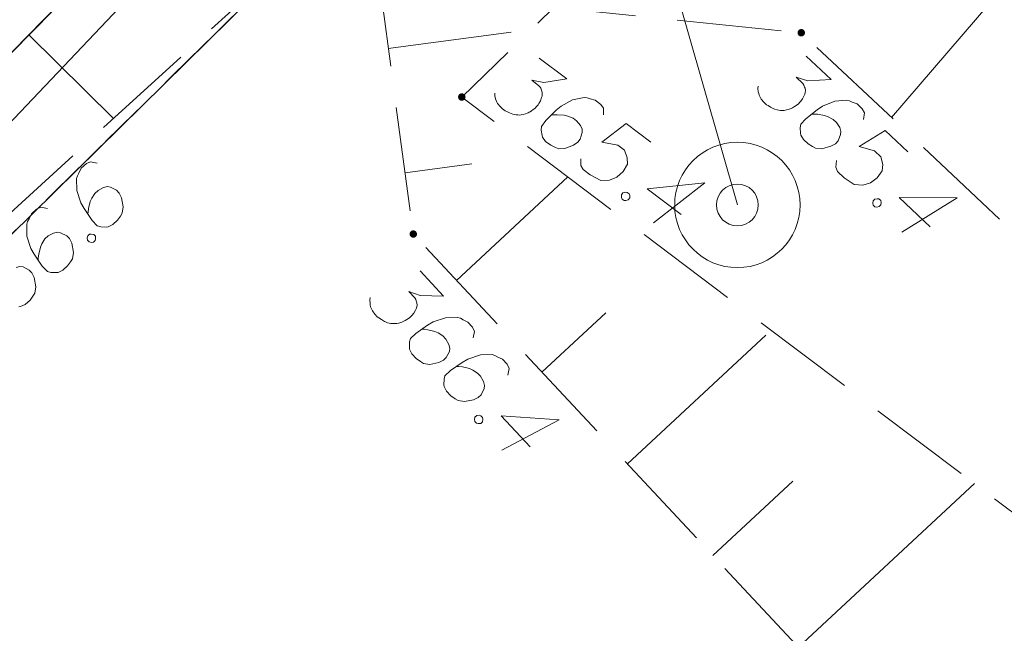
# Model space of a CAD drawing. Header units: metres. Extents: x 5554594 to 5556205, y 5636132 to 5636668.
# Tile 121 of 168: x 5555408.14 to 5555419.92, y 5636439.11 to 5636446.46. Entities that reach past the tile are written whole.
import ezdxf

# ---------------------------------------------------------------- set-up
doc = ezdxf.new("R2010")
doc.units = ezdxf.units.M
doc.header["$MEASUREMENT"] = 0
doc.header["$XCLIPFRAME"] = 0
for name, pattern in [('L_0_05', [1.75, 1.25, -0.5]), ('PRZER1-1', [2, 1, -1]), ('PRZER3-1', [4, 3, -1])]:
    doc.linetypes.add(name, pattern=pattern)
for name, color, linetype, lineweight in [('#digitalizacja', 7, 'Continuous', 18), ('#RASTER', 7, 'Continuous', 18), ('#skartowane', 7, 'Continuous', 18)]:
    doc.layers.add(name, color=color, linetype=linetype, lineweight=lineweight)
for name, color, linetype, lineweight, true_color in [('GESDZI', 18, 'Continuous', 18, 0x0a0909), ('GESKKL', 96, 'PRZER3-1', 18, 0x008000), ('GESUZY', 96, 'PRZER1-1', 18, 0x008000), ('GULENN', 1, 'Continuous', 18, 0xff0000)]:
    doc.layers.add(name, color=color, linetype=linetype, lineweight=lineweight, true_color=true_color)
picture_1 = doc.add_image_def('image2.tif', size_in_pixel=(18897, 11811))

msp = doc.modelspace()

# ---------------------------------------------------------------- hatches: boundary and pattern name
at = {"layer": '#skartowane', "linetype": 'Continuous', "lineweight": 18}
h = msp.add_hatch(color=7, dxfattribs=at)
edge = h.paths.add_edge_path()
edge.add_arc((5555417.49, 5636446.3), 0.045, 0, 360)
h = msp.add_hatch(color=7, dxfattribs=at)
edge = h.paths.add_edge_path()
edge.add_arc((5555413.43, 5636445.53), 0.045, 0, 360)
h = msp.add_hatch(color=7, dxfattribs=at)
edge = h.paths.add_edge_path()
edge.add_arc((5555412.85, 5636443.89), 0.045, 0, 360)

# ---------------------------------------------------------------- linework, layer by layer
at = {"layer": '#digitalizacja', "color": 5, "linetype": 'Continuous', "lineweight": 18, "flags": 128}
msp.add_lwpolyline([(5555412.043, 5636462.11), (5555411.773, 5636461.552), (5555416.726, 5636444.238)], dxfattribs=at)
at = {"layer": '#digitalizacja', "color": 7, "linetype": 'Continuous', "lineweight": 18}
for radius in [0.75, 0.25]:
    msp.add_circle((5555416.726, 5636444.238), radius, dxfattribs=at)
at = {"layer": '#skartowane', "color": 7, "linetype": 'L_0_05', "lineweight": 18, "flags": 128}
for points in [[(5555432.93, 5636457.69), (5555438.86, 5636449.66), (5555436.29, 5636445.65), (5555423.21, 5636440.92), (5555417.49, 5636446.3), (5555414.53, 5636446.6), (5555413.43, 5636445.53), (5555422.4, 5636438.76), (5555419.98, 5636436.23), (5555412.85, 5636443.89), (5555412.48, 5636446.64), (5555413.54, 5636447.53), (5555418.01, 5636448.49), (5555423.96, 5636443.4), (5555433.97, 5636447.4), (5555436.04, 5636449.95), (5555431.57, 5636456.93), (5555430.41, 5636459.78), (5555432.93, 5636457.69)], [(5555412.65, 5636448.37), (5555406.77, 5636442.99), (5555401.85, 5636439.37), (5555405.05, 5636443.02), (5555409.29, 5636447.33), (5555413.88, 5636451.35), (5555416.44, 5636452.99), (5555412.65, 5636448.37)]]:
    msp.add_lwpolyline(points, close=True, dxfattribs=at)
at = {"layer": '#skartowane', "color": 7, "linetype": 'Continuous', "lineweight": 35, "flags": 128}
msp.add_lwpolyline([(5555416.44, 5636452.99), (5555413.88, 5636451.35), (5555409.29, 5636447.33), (5555405.05, 5636443.02), (5555401.85, 5636439.37), (5555385.16, 5636419.63), (5555384.27, 5636414.18), (5555389.21, 5636409.64)], dxfattribs=at)
at = {"layer": '#skartowane', "color": 7, "linetype": 'Continuous', "lineweight": 18, "flags": 128}
for points in [[(5555419.917, 5636446.858), (5555418.57, 5636445.284)], [(5555408.25, 5636446.273), (5555409.266, 5636445.273)], [(5555412.551, 5636446.111), (5555414.02, 5636446.308)], [(5555414.357, 5636445.996), (5555414.687, 5636445.747), (5555414.41, 5636445.704), (5555414.268, 5636445.731), (5555414.352, 5636445.666), (5555414.368, 5636445.648), (5555414.374, 5636445.636), (5555414.379, 5636445.624), (5555414.385, 5636445.612), (5555414.393, 5636445.584), (5555414.392, 5636445.562), (5555414.391, 5636445.541), (5555414.385, 5636445.523), (5555414.37, 5636445.483), (5555414.353, 5636445.452), (5555414.342, 5636445.437), (5555414.328, 5636445.419), (5555414.302, 5636445.394), (5555414.283, 5636445.379), (5555414.264, 5636445.363), (5555414.249, 5636445.353), (5555414.237, 5636445.347), (5555414.225, 5636445.341), (5555414.213, 5636445.335), (5555414.193, 5636445.328), (5555414.165, 5636445.32), (5555414.14, 5636445.316), (5555414.123, 5636445.314), (5555414.102, 5636445.315), (5555414.081, 5636445.317), (5555414.055, 5636445.321), (5555414.042, 5636445.324), (5555414.002, 5636445.339), (5555413.97, 5636445.356), (5555413.948, 5636445.365), (5555413.915, 5636445.39), (5555413.88, 5636445.423), (5555413.87, 5636445.439), (5555413.859, 5636445.454), (5555413.849, 5636445.47), (5555413.842, 5636445.49), (5555413.835, 5636445.51), (5555413.825, 5636445.546), (5555413.825, 5636445.576)], [(5555417.548, 5636446.021), (5555417.849, 5636445.738), (5555417.57, 5636445.725), (5555417.43, 5636445.767), (5555417.508, 5636445.694), (5555417.521, 5636445.674), (5555417.525, 5636445.661), (5555417.53, 5636445.649), (5555417.535, 5636445.636), (5555417.54, 5636445.607), (5555417.536, 5636445.586), (5555417.533, 5636445.565), (5555417.525, 5636445.548), (5555417.505, 5636445.51), (5555417.485, 5636445.48), (5555417.473, 5636445.467), (5555417.457, 5636445.45), (5555417.428, 5636445.428), (5555417.408, 5636445.415), (5555417.387, 5636445.402), (5555417.371, 5636445.393), (5555417.358, 5636445.389), (5555417.346, 5636445.384), (5555417.334, 5636445.38), (5555417.313, 5636445.375), (5555417.284, 5636445.37), (5555417.259, 5636445.369), (5555417.242, 5636445.368), (5555417.221, 5636445.372), (5555417.2, 5636445.375), (5555417.175, 5636445.383), (5555417.162, 5636445.387), (5555417.124, 5636445.407), (5555417.094, 5636445.427), (5555417.073, 5636445.438), (5555417.043, 5636445.467), (5555417.012, 5636445.503), (5555417.003, 5636445.52), (5555416.995, 5636445.536), (5555416.986, 5636445.553), (5555416.981, 5636445.573), (5555416.976, 5636445.594), (5555416.971, 5636445.632), (5555416.974, 5636445.661)], [(5555415.123, 5636445.315), (5555415.124, 5636445.395), (5555415.092, 5636445.441), (5555415.026, 5636445.491), (5555414.965, 5636445.508), (5555414.93, 5636445.519), (5555414.895, 5636445.523), (5555414.756, 5636445.495), (5555414.619, 5636445.421), (5555414.558, 5636445.371), (5555414.436, 5636445.248), (5555414.383, 5636445.177), (5555414.38, 5636445.135), (5555414.39, 5636445.069), (5555414.397, 5636445.049), (5555414.433, 5636444.999), (5555414.494, 5636444.953), (5555414.549, 5636444.927), (5555414.589, 5636444.911), (5555414.664, 5636444.913), (5555414.768, 5636444.953), (5555414.818, 5636444.99), (5555414.846, 5636445.027), (5555414.869, 5636445.106), (5555414.868, 5636445.144), (5555414.849, 5636445.188), (5555414.803, 5636445.245), (5555414.761, 5636445.277), (5555414.698, 5636445.302), (5555414.655, 5636445.312), (5555414.57, 5636445.317), (5555414.524, 5636445.315), (5555414.499, 5636445.312)], [(5555418.235, 5636445.261), (5555418.245, 5636445.341), (5555418.219, 5636445.39), (5555418.159, 5636445.447), (5555418.1, 5636445.47), (5555418.066, 5636445.485), (5555418.032, 5636445.493), (5555417.89, 5636445.48), (5555417.746, 5636445.421), (5555417.68, 5636445.378), (5555417.546, 5636445.269), (5555417.485, 5636445.205), (5555417.478, 5636445.163), (5555417.48, 5636445.096), (5555417.485, 5636445.075), (5555417.516, 5636445.022), (5555417.572, 5636444.969), (5555417.623, 5636444.937), (5555417.661, 5636444.917), (5555417.736, 5636444.911), (5555417.844, 5636444.94), (5555417.898, 5636444.971), (5555417.93, 5636445.005), (5555417.961, 5636445.081), (5555417.964, 5636445.119), (5555417.95, 5636445.164), (5555417.911, 5636445.226), (5555417.872, 5636445.262), (5555417.812, 5636445.294), (5555417.77, 5636445.309), (5555417.686, 5636445.323), (5555417.64, 5636445.326), (5555417.615, 5636445.326)], [(5555415.691, 5636444.989), (5555415.394, 5636445.213), (5555415.105, 5636444.988), (5555415.295, 5636444.955), (5555415.375, 5636444.895), (5555415.409, 5636444.802), (5555415.411, 5636444.727), (5555415.36, 5636444.639), (5555415.286, 5636444.57), (5555415.198, 5636444.533), (5555415.093, 5636444.53), (5555414.966, 5636444.597), (5555414.881, 5636444.661), (5555414.853, 5636444.712), (5555414.854, 5636444.792)], [(5555418.765, 5636444.876), (5555418.494, 5636445.131), (5555418.183, 5636444.938), (5555418.368, 5636444.885), (5555418.441, 5636444.816), (5555418.465, 5636444.721), (5555418.459, 5636444.645), (5555418.399, 5636444.564), (5555418.317, 5636444.503), (5555418.226, 5636444.475), (5555418.121, 5636444.485), (5555418.002, 5636444.564), (5555417.924, 5636444.637), (5555417.902, 5636444.691), (5555417.912, 5636444.771)], [(5555409.07, 5636444.74), (5555408.991, 5636444.756), (5555408.94, 5636444.733), (5555408.879, 5636444.677), (5555408.851, 5636444.62), (5555408.833, 5636444.587), (5555408.823, 5636444.554), (5555408.826, 5636444.412), (5555408.873, 5636444.263), (5555408.912, 5636444.195), (5555409.01, 5636444.053), (5555409.07, 5636443.987), (5555409.111, 5636443.977), (5555409.178, 5636443.974), (5555409.199, 5636443.977), (5555409.255, 5636444.004), (5555409.311, 5636444.056), (5555409.347, 5636444.104), (5555409.369, 5636444.141), (5555409.381, 5636444.216), (5555409.361, 5636444.325), (5555409.334, 5636444.381), (5555409.302, 5636444.416), (5555409.229, 5636444.453), (5555409.191, 5636444.458), (5555409.145, 5636444.448), (5555409.081, 5636444.413), (5555409.041, 5636444.377), (5555409.005, 5636444.32), (5555408.987, 5636444.279), (5555408.966, 5636444.197), (5555408.96, 5636444.151), (5555408.959, 5636444.126)], [(5555412.751, 5636444.624), (5555413.549, 5636444.731)], [(5555413.367, 5636443.334), (5555414.698, 5636444.573)], [(5555416.052, 5636444.125), (5555415.647, 5636444.431), (5555416.337, 5636444.502), (5555415.724, 5636444.024)], [(5555415.408, 5636444.389), (5555415.431, 5636444.371), (5555415.438, 5636444.351), (5555415.438, 5636444.322), (5555415.421, 5636444.298), (5555415.392, 5636444.29), (5555415.371, 5636444.291), (5555415.347, 5636444.309), (5555415.34, 5636444.329), (5555415.34, 5636444.358), (5555415.358, 5636444.382), (5555415.387, 5636444.39), (5555415.408, 5636444.389)], [(5555418.419, 5636444.31), (5555418.441, 5636444.29), (5555418.445, 5636444.269), (5555418.442, 5636444.24), (5555418.422, 5636444.218), (5555418.393, 5636444.213), (5555418.372, 5636444.217), (5555418.35, 5636444.237), (5555418.346, 5636444.258), (5555418.349, 5636444.287), (5555418.369, 5636444.308), (5555418.398, 5636444.313), (5555418.419, 5636444.31)], [(5555419.031, 5636443.978), (5555418.661, 5636444.326), (5555419.354, 5636444.322), (5555418.694, 5636443.913)], [(5555408.473, 5636444.194), (5555408.394, 5636444.21), (5555408.343, 5636444.187), (5555408.282, 5636444.131), (5555408.255, 5636444.074), (5555408.236, 5636444.041), (5555408.227, 5636444.008), (5555408.229, 5636443.866), (5555408.276, 5636443.717), (5555408.315, 5636443.649), (5555408.413, 5636443.506), (5555408.473, 5636443.441), (5555408.514, 5636443.431), (5555408.581, 5636443.428), (5555408.602, 5636443.431), (5555408.658, 5636443.458), (5555408.714, 5636443.51), (5555408.75, 5636443.558), (5555408.773, 5636443.595), (5555408.784, 5636443.67), (5555408.764, 5636443.779), (5555408.737, 5636443.835), (5555408.705, 5636443.87), (5555408.632, 5636443.906), (5555408.594, 5636443.912), (5555408.548, 5636443.902), (5555408.484, 5636443.867), (5555408.445, 5636443.831), (5555408.409, 5636443.774), (5555408.39, 5636443.733), (5555408.37, 5636443.651), (5555408.363, 5636443.605), (5555408.362, 5636443.58)], [(5555408.956, 5636443.867), (5555408.978, 5636443.887), (5555408.999, 5636443.89), (5555409.028, 5636443.885), (5555409.048, 5636443.863), (5555409.051, 5636443.833), (5555409.046, 5636443.813), (5555409.024, 5636443.793), (5555409.003, 5636443.79), (5555408.974, 5636443.795), (5555408.954, 5636443.817), (5555408.951, 5636443.846), (5555408.956, 5636443.867)], [(5555408.133, 5636443.017), (5555408.154, 5636443.021), (5555408.209, 5636443.047), (5555408.266, 5636443.099), (5555408.301, 5636443.148), (5555408.324, 5636443.184), (5555408.336, 5636443.259), (5555408.315, 5636443.369), (5555408.289, 5636443.424), (5555408.257, 5636443.459), (5555408.183, 5636443.496), (5555408.146, 5636443.502), (5555408.099, 5636443.491)], [(5555412.932, 5636443.45), (5555413.213, 5636443.147), (5555412.934, 5636443.153), (5555412.798, 5636443.204), (5555412.87, 5636443.126), (5555412.882, 5636443.105), (5555412.885, 5636443.092), (5555412.889, 5636443.08), (5555412.893, 5636443.067), (5555412.896, 5636443.038), (5555412.891, 5636443.017), (5555412.886, 5636442.996), (5555412.877, 5636442.98), (5555412.855, 5636442.943), (5555412.833, 5636442.915), (5555412.82, 5636442.902), (5555412.803, 5636442.886), (5555412.773, 5636442.867), (5555412.752, 5636442.855), (5555412.73, 5636442.843), (5555412.713, 5636442.835), (5555412.701, 5636442.832), (5555412.688, 5636442.828), (5555412.675, 5636442.824), (5555412.654, 5636442.821), (5555412.625, 5636442.818), (5555412.6, 5636442.818), (5555412.583, 5636442.819), (5555412.562, 5636442.824), (5555412.542, 5636442.829), (5555412.517, 5636442.838), (5555412.505, 5636442.843), (5555412.468, 5636442.865), (5555412.439, 5636442.887), (5555412.419, 5636442.9), (5555412.391, 5636442.93), (5555412.363, 5636442.969), (5555412.355, 5636442.986), (5555412.347, 5636443.003), (5555412.34, 5636443.02), (5555412.336, 5636443.041), (5555412.333, 5636443.062), (5555412.33, 5636443.1), (5555412.335, 5636443.129)], [(5555414.389, 5636442.236), (5555415.152, 5636442.946)], [(5555413.567, 5636442.646), (5555413.583, 5636442.725), (5555413.559, 5636442.776), (5555413.503, 5636442.836), (5555413.446, 5636442.863), (5555413.413, 5636442.881), (5555413.38, 5636442.891), (5555413.237, 5636442.888), (5555413.089, 5636442.838), (5555413.021, 5636442.799), (5555412.88, 5636442.7), (5555412.815, 5636442.639), (5555412.805, 5636442.598), (5555412.803, 5636442.531), (5555412.806, 5636442.51), (5555412.833, 5636442.455), (5555412.886, 5636442.399), (5555412.935, 5636442.364), (5555412.971, 5636442.341), (5555413.046, 5636442.33), (5555413.156, 5636442.351), (5555413.211, 5636442.379), (5555413.245, 5636442.411), (5555413.282, 5636442.485), (5555413.287, 5636442.522), (5555413.276, 5636442.569), (5555413.241, 5636442.633), (5555413.205, 5636442.671), (5555413.147, 5636442.707), (5555413.106, 5636442.725), (5555413.023, 5636442.745), (5555412.978, 5636442.751), (5555412.953, 5636442.752)], [(5555415.411, 5636441.138), (5555417.067, 5636442.679)], [(5555413.982, 5636442.201), (5555413.997, 5636442.28), (5555413.974, 5636442.331), (5555413.917, 5636442.391), (5555413.86, 5636442.418), (5555413.827, 5636442.436), (5555413.794, 5636442.446), (5555413.652, 5636442.442), (5555413.504, 5636442.393), (5555413.436, 5636442.354), (5555413.294, 5636442.255), (5555413.229, 5636442.194), (5555413.219, 5636442.153), (5555413.217, 5636442.086), (5555413.221, 5636442.065), (5555413.248, 5636442.01), (5555413.3, 5636441.954), (5555413.349, 5636441.918), (5555413.386, 5636441.896), (5555413.461, 5636441.885), (5555413.57, 5636441.906), (5555413.625, 5636441.934), (5555413.66, 5636441.966), (5555413.696, 5636442.04), (5555413.701, 5636442.077), (5555413.691, 5636442.123), (5555413.655, 5636442.187), (5555413.619, 5636442.226), (5555413.562, 5636442.262), (5555413.521, 5636442.28), (5555413.438, 5636442.3), (5555413.392, 5636442.305), (5555413.367, 5636442.306)], [(5555413.659, 5636441.715), (5555413.679, 5636441.693), (5555413.683, 5636441.673), (5555413.678, 5636441.643), (5555413.656, 5636441.623), (5555413.626, 5636441.62), (5555413.606, 5636441.625), (5555413.586, 5636441.647), (5555413.582, 5636441.668), (5555413.587, 5636441.697), (5555413.609, 5636441.717), (5555413.638, 5636441.72), (5555413.659, 5636441.715)], [(5555414.247, 5636441.343), (5555413.901, 5636441.715), (5555414.593, 5636441.665), (5555413.908, 5636441.301)], [(5555416.433, 5636440.04), (5555417.389, 5636440.93)], [(5555417.455, 5636438.942), (5555419.561, 5636440.902)]]:
    msp.add_lwpolyline(points, dxfattribs=at)
at = {"layer": 'GESDZI', "color": 96, "linetype": 'Continuous', "lineweight": 18, "flags": 128}
msp.add_lwpolyline([(5555464.253, 5636468.493), (5555468.332, 5636465.003), (5555467.116, 5636460.589), (5555457.224, 5636464.58), (5555451.868, 5636465.418), (5555446.84, 5636464.597), (5555437.185, 5636462.46), (5555430.383, 5636458.569), (5555420.669, 5636454.714), (5555413.799, 5636449.56), (5555402.789, 5636438.708), (5555389.734, 5636423.873), (5555383.39, 5636416.92), (5555384.32, 5636411.24), (5555356.08, 5636382.6), (5555342.54, 5636360.36)], dxfattribs=at)
msp.add_lwpolyline([(5555404.073, 5636395.02), (5555398.748, 5636398.735), (5555383.39, 5636416.92), (5555389.734, 5636423.873), (5555402.789, 5636438.708), (5555413.799, 5636449.56), (5555420.669, 5636454.714), (5555430.383, 5636458.569), (5555437.185, 5636462.46), (5555446.84, 5636464.597), (5555451.868, 5636465.418), (5555457.224, 5636464.58), (5555467.116, 5636460.589), (5555464.207, 5636454.062), (5555454.524, 5636438.193), (5555447.06, 5636429.289), (5555430.735, 5636417.459), (5555423.635, 5636411.745), (5555415.606, 5636406.363), (5555409.758, 5636401.08), (5555404.073, 5636395.02)], close=True, dxfattribs=at)
at = {"layer": 'GESKKL', "color": 96, "linetype": 'PRZER3-1', "lineweight": 18, "ltscale": 0.5, "true_color": 0x008000}
msp.add_lwpolyline([(5555447.06, 5636429.289), (5555454.524, 5636438.193), (5555464.207, 5636454.062), (5555467.116, 5636460.589), (5555457.224, 5636464.58), (5555451.868, 5636465.418), (5555446.84, 5636464.597), (5555437.185, 5636462.46), (5555430.383, 5636458.569), (5555420.669, 5636454.714), (5555413.799, 5636449.56), (5555402.789, 5636438.708), (5555389.734, 5636423.873), (5555383.39, 5636416.92), (5555398.748, 5636398.735), (5555404.073, 5636395.02), (5555409.758, 5636401.08), (5555415.606, 5636406.363), (5555423.635, 5636411.745), (5555430.735, 5636417.459), (5555447.06, 5636429.289)], close=True, dxfattribs=at)
at = {"layer": 'GESUZY', "color": 96, "linetype": 'PRZER1-1', "lineweight": 18, "ltscale": 0.5, "true_color": 0x008000}
msp.add_lwpolyline([(5555383.39, 5636416.92), (5555389.734, 5636423.873), (5555402.789, 5636438.708), (5555413.799, 5636449.56), (5555420.669, 5636454.714), (5555430.383, 5636458.569), (5555437.185, 5636462.46), (5555446.84, 5636464.597), (5555451.868, 5636465.418), (5555457.224, 5636464.58), (5555467.116, 5636460.589), (5555468.332, 5636465.003), (5555464.253, 5636468.493), (5555460.799, 5636470.534), (5555453.72, 5636472.454), (5555448.915, 5636470.374), (5555437.099, 5636466.554), (5555423.54, 5636462.48), (5555411.98, 5636454.27), (5555405.333, 5636448.297), (5555379.69, 5636419.03)], dxfattribs=at)
msp.add_lwpolyline([(5555447.06, 5636429.289), (5555454.524, 5636438.193), (5555464.207, 5636454.062), (5555467.116, 5636460.589), (5555457.224, 5636464.58), (5555451.868, 5636465.418), (5555446.84, 5636464.597), (5555437.185, 5636462.46), (5555430.383, 5636458.569), (5555420.669, 5636454.714), (5555413.799, 5636449.56), (5555402.789, 5636438.708), (5555389.734, 5636423.873), (5555383.39, 5636416.92), (5555398.748, 5636398.735), (5555404.073, 5636395.02), (5555409.758, 5636401.08), (5555415.606, 5636406.363), (5555423.635, 5636411.745), (5555430.735, 5636417.459), (5555447.06, 5636429.289)], close=True, dxfattribs=at)
at = {"layer": 'GULENN', "color": 1, "linetype": 'Continuous', "lineweight": 18, "true_color": 0xff0000, "flags": 128}
msp.add_lwpolyline([(5555402.6, 5636439.5), (5555410.22, 5636447.54)], dxfattribs=at)

# ---------------------------------------------------------------- pictures from other files: only their frames are drawn
at = {"layer": '#RASTER', "color": 252, "linetype": 'Continuous', "lineweight": 18}
image = msp.add_image(picture_1, insert=(5555393.385, 5636149.865), size_in_units=(811.151, 518.084), dxfattribs=at)
image.set_boundary_path([(-0.5, -0.5), (-0.5, 11810.5), (18896.5, 11810.5), (18896.5, -0.5), (-0.5, -0.5)])
image.dxf.flags = 15

doc.saveas('drawing.dxf')
